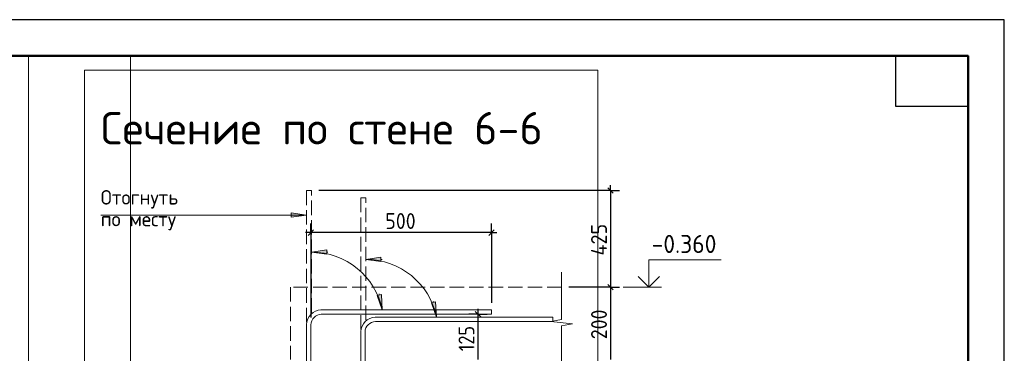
# Model space of a CAD drawing. Header units: millimetres. Extents: x 0 to 42000, y 0 to 29700.
# Tile 13 of 13: x 28378 to 42000, y 25089 to 29700. Entities that reach past the tile are written whole.
import ezdxf

# ---------------------------------------------------------------- set-up
doc = ezdxf.new("R2010")
doc.units = ezdxf.units.MM
doc.linetypes.add('______2', pattern=[270, 200, -70])
for name, color, linetype, lineweight in [('Standard', 7, 'Continuous', 25), ('ЖБ Перекрытие нижний уровень с отделкой', 7, '______2', 25), ('Заголовок чертежа', 7, 'Continuous', 25), ('Позиционная метка диаметр_ шаг', 7, 'Continuous', 13), ('Примечания', 7, 'Continuous', 13), ('Стена фоновая арматура Х1', 7, 'Continuous', 35)]:
    doc.layers.add(name, color=color, linetype=linetype, lineweight=lineweight)
doc.styles.add('ISOCPEUR', font='txt')

msp = doc.modelspace()

# ---------------------------------------------------------------- hatches: boundary and pattern name
at = {"layer": 'Примечания', "linetype": 'Continuous', "lineweight": 13, "transparency": 33554687}
for points in [[(32136, 26970), (32346, 27000), (32136, 27030)], [(32626, 26517), (32416, 26487), (32626, 26457)], [(33376, 26417), (33166, 26387), (33376, 26357)]]:
    msp.add_hatch(color=7, dxfattribs=at).paths.add_polyline_path(points)
for points in [[(33383, 25900), (33395, 25688), (33324, 25888)], [(34133, 25799), (34145, 25588), (34074, 25787)]]:
    msp.add_hatch(color=7, dxfattribs=at).paths.add_polyline_path(points, flags=16)

# ---------------------------------------------------------------- linework, layer by layer
at = {"layer": 'Standard', "color": 7, "linetype": 'Continuous', "lineweight": 35, "transparency": 33554687}
for p, q in [((41500, 27600), (41500, 20500)), ((41500, 27200), (41500, 20100))]:
    msp.add_line(p, q, dxfattribs=at)
at = {"layer": 'Standard', "color": 7, "linetype": 'Continuous', "lineweight": -3, "transparency": 33554687}
for p, q in [((36553, 27338), (36553, 27413)), ((36553, 27338), (32516, 27338)), ((36553, 27338), (36428, 27338)), ((36553, 27338), (36678, 27338)), ((32406, 26757), (32406, 26882)), ((34906, 26757), (34906, 26882)), ((32406, 26757), (32331, 26757)), ((32406, 26757), (32406, 26632)), ((32406, 26757), (32406, 25584)), ((34906, 26757), (32406, 26757)), ((34906, 26757), (34906, 26632)), ((34906, 26757), (34906, 25788)), ((34906, 26757), (34981, 26757)), ((36553, 26003), (36428, 26003)), ((36553, 26003), (36678, 26003)), ((36553, 26003), (36553, 25003)), ((34719, 25628), (34594, 25628)), ((34719, 25628), (34719, 25703)), ((34719, 25628), (34844, 25628)), ((34719, 25628), (34719, 25628)), ((34719, 25003), (34719, 25628))]:
    msp.add_line(p, q, dxfattribs=at)
at = {"layer": 'Standard', "color": 7, "linetype": 'Continuous', "lineweight": 25, "transparency": 33554687}
for p, q in [((36516, 27376), (36591, 27301)), ((32443, 26794), (32368, 26719)), ((34943, 26794), (34868, 26719)), ((36516, 26041), (36591, 25966)), ((34756, 25591), (34681, 25666))]:
    msp.add_line(p, q, dxfattribs=at)
at = {"layer": 'Standard', "color": 7, "linetype": 'Continuous', "lineweight": 50, "transparency": 33554687}
msp.add_line((41500, 27100), (41500, 23200), dxfattribs=at)
at = {"layer": 'Standard', "color": 7, "linetype": 'Continuous', "lineweight": 13, "transparency": 33554687}
msp.add_line((36728, 26003), (37258, 26003), dxfattribs=at)
at = {"layer": 'Standard', "color": 7, "linetype": 'Continuous', "lineweight": 25, "transparency": 33554687}
for points in [[(0, 0), (42000, 0), (42000, 29700), (0, 29700), (0, 0)], [(41500, 29200), (41500, 28500), (40500, 28500), (40500, 29200), (41500, 29200)]]:
    msp.add_lwpolyline(points, close=True, dxfattribs=at)
at = {"layer": 'Standard', "color": 7, "linetype": 'Continuous', "lineweight": 50, "transparency": 33554687}
msp.add_lwpolyline([(2000, 29200), (41500, 29200), (41500, 500), (2000, 500), (2000, 29200)], close=True, dxfattribs=at)
at = {"layer": 'Standard', "color": 7, "linetype": 'Continuous', "lineweight": 13, "transparency": 33554687}
for points in [[(29911, 29200), (2000, 29200), (2000, 6000), (29911, 6000), (29911, 29200)], [(41500, 29200), (28500, 29200), (28500, 6000), (41500, 6000), (41500, 29200)], [(37084, 26003), (37084, 26383), (38084, 26383)]]:
    msp.add_lwpolyline(points, dxfattribs=at)
at = {"layer": 'Standard', "color": 254, "linetype": 'Continuous', "lineweight": 13, "true_color": 0xc4c4ff, "transparency": 33554687}
msp.add_lwpolyline([(29276, 8748), (36376, 8748), (36376, 29003), (29276, 29003), (29276, 8748)], dxfattribs=at)
at = {"layer": 'Standard', "color": 7, "linetype": 'Continuous', "lineweight": -3, "transparency": 33554687}
for points in [[(36553, 27338), (36553, 26352), (36553, 26352), (36553, 26003)], [(36553, 26003), (36536, 26003), (36536, 26003), (36536, 26003), (36536, 26003), (36536, 26003), (36536, 26003), (35976, 26003)]]:
    msp.add_lwpolyline(points, dxfattribs=at)
at = {"layer": 'Standard', "color": 7, "linetype": 'Continuous', "lineweight": 35, "transparency": 33554687}
msp.add_lwpolyline([(36935, 26152), (37084, 26003), (37232, 26152)], dxfattribs=at)
at = {"layer": 'ЖБ Перекрытие нижний уровень с отделкой', "color": 7, "linetype": '______2', "lineweight": 18, "transparency": 33554687}
for p, q in [((32126, 26003), (32126, 25003)), ((35876, 26003), (32126, 26003))]:
    msp.add_line(p, q, dxfattribs=at)
at = {"layer": 'Примечания', "color": 7, "linetype": '______2', "lineweight": 13, "transparency": 33554687}
for p, q in [((32416, 27338), (32346, 27338)), ((32346, 27338), (32346, 25488)), ((32416, 25650), (32416, 27338)), ((33166, 27238), (33096, 27238)), ((33096, 27238), (33096, 25388)), ((33166, 25550), (33166, 27238))]:
    msp.add_line(p, q, dxfattribs=at)
at = {"layer": 'Примечания', "color": 7, "linetype": 'Continuous', "lineweight": 13, "transparency": 33554687}
for p, q in [((29500, 27000), (32346, 27000)), ((32136, 27000), (32121, 27000)), ((32346, 27000), (32136, 27030)), ((32136, 27030), (32136, 26970)), ((32136, 26970), (32346, 27000)), ((32346, 27000), (32346, 27000)), ((32346, 27000), (32346, 27000)), ((32346, 27000), (32346, 27000)), ((32626, 26517), (32416, 26487)), ((32416, 26487), (32416, 26487)), ((32416, 26487), (32416, 26487)), ((32416, 26487), (32416, 26487)), ((32416, 26487), (32626, 26457)), ((32626, 26457), (32626, 26517)), ((32626, 26487), (32641, 26487)), ((33376, 26417), (33166, 26387)), ((33166, 26387), (33166, 26387)), ((33166, 26387), (33166, 26387)), ((33166, 26387), (33166, 26387)), ((33166, 26387), (33376, 26357)), ((33376, 26357), (33376, 26417)), ((33376, 26387), (33391, 26387)), ((35876, 26212), (35876, 25554)), ((33324, 25888), (33383, 25900)), ((33395, 25688), (33324, 25888)), ((33353, 25894), (33350, 25909)), ((33383, 25900), (33395, 25688)), ((34074, 25787), (34133, 25799)), ((34145, 25588), (34074, 25787)), ((34103, 25793), (34100, 25808)), ((34133, 25799), (34145, 25588)), ((33395, 25688), (33395, 25688)), ((33395, 25688), (33395, 25688)), ((33395, 25688), (33395, 25688)), ((34145, 25588), (34145, 25588)), ((34145, 25588), (34145, 25588)), ((34145, 25588), (34145, 25588)), ((35876, 25554), (35726, 25526)), ((35726, 25526), (36026, 25498)), ((36026, 25498), (35876, 25470)), ((35876, 25470), (35876, 24812))]:
    msp.add_line(p, q, dxfattribs=at)
for centre in [(32416, 25487), (33166, 25387)]:
    msp.add_arc(centre, 1000, 11.603, 90, dxfattribs=at)
at = {"layer": 'Стена фоновая арматура Х1', "color": 7, "linetype": 'Continuous', "lineweight": 18, "transparency": 33554687}
for points in [[(32346, 12303), (32346, 25488), (32351, 25525), (32364, 25563), (32383, 25598), (32407, 25627), (32436, 25651), (32471, 25671), (32509, 25683), (32546, 25688), (34906, 25688), (34906, 25628), (32550, 25628), (32523, 25624), (32496, 25615), (32470, 25601), (32450, 25584), (32433, 25564), (32419, 25539), (32410, 25511), (32406, 25484), (32406, 12303), (32346, 12303)], [(33096, 12303), (33096, 25388), (33101, 25425), (33114, 25463), (33133, 25498), (33157, 25527), (33186, 25551), (33221, 25571), (33259, 25583), (33296, 25588), (35756, 25588), (35756, 25528), (33300, 25528), (33273, 25524), (33246, 25515), (33220, 25501), (33200, 25484), (33183, 25464), (33169, 25439), (33160, 25411), (33156, 25384), (33156, 12303), (33096, 12303)]]:
    msp.add_lwpolyline(points, dxfattribs=at)

# ---------------------------------------------------------------- texts
at = {"layer": 'Standard', "color": 7, "linetype": 'Continuous', "lineweight": 25, "transparency": 33554687, "attachment_point": 7, "style": 'ISOCPEUR'}
for s, insert, char_height, width in [('\\W0.91;500', (33436, 26807), 220, 561.99), ('\\W0.95;-0.360', (37121, 26475), 250, 1067.87)]:
    msp.add_mtext(s, dxfattribs=dict(at, insert=insert, char_height=char_height, width=width))
at = {"layer": 'Standard', "color": 7, "linetype": 'Continuous', "lineweight": 25, "transparency": 33554687, "char_height": 220, "attachment_point": 7, "rotation": 90, "style": 'ISOCPEUR'}
for s, insert, width in [('\\W0.92;425', (36503, 26440), 584.44), ('\\W0.91;200', (36503, 25283), 561.99), ('\\W0.83;125', (34669, 25118), 508.57)]:
    msp.add_mtext(s, dxfattribs=dict(at, insert=insert, width=width))
at = {"layer": 'Заголовок чертежа', "color": 7, "linetype": 'Continuous', "lineweight": 50, "transparency": 33554687, "insert": (29500, 27975), "char_height": 450, "width": 6428.15, "attachment_point": 7, "style": 'ISOCPEUR'}
msp.add_mtext('\\W0.99;Сечение по стене 6-6', dxfattribs=at)
at = {"layer": 'Позиционная метка диаметр_ шаг', "color": 7, "linetype": 'Continuous', "lineweight": 18, "transparency": 33554687, "char_height": 200, "attachment_point": 7, "style": 'ISOCPEUR'}
for s, insert, width in [('\\W0.97;Отогнуть', (29500, 27090), 1316.06), ('\\W0.97;по месту', (29500, 26790), 1236.08)]:
    msp.add_mtext(s, dxfattribs=dict(at, insert=insert, width=width))

doc.saveas('drawing.dxf')
